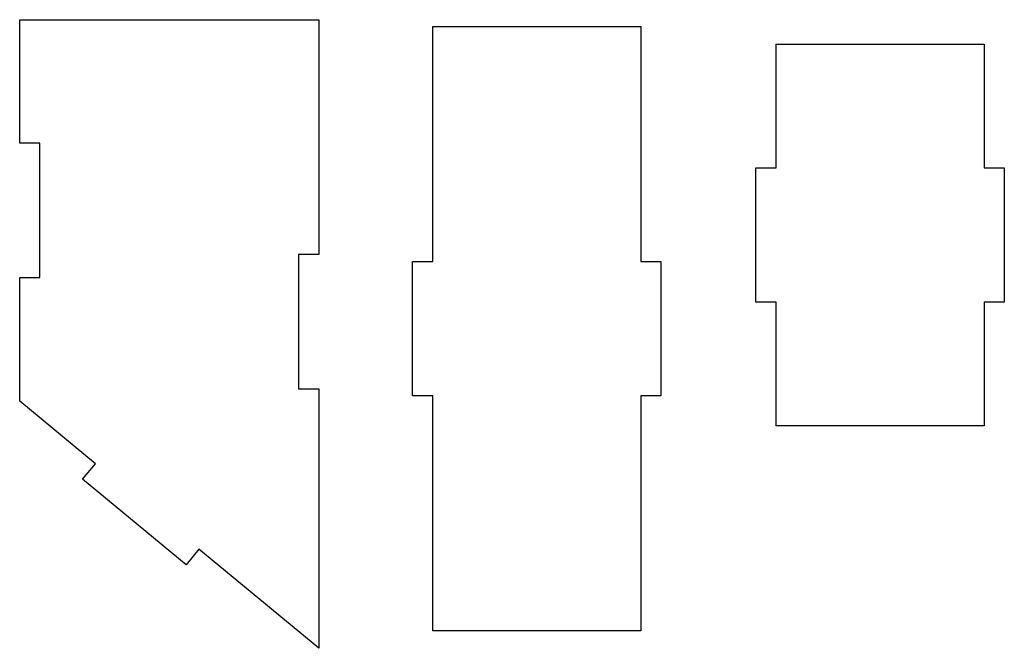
# Model space of a CAD drawing. Header units: millimetres. Extents: x -1146 to 1019, y -763 to 979.
# Tile 91 of 143: x 303 to 449, y 391 to 485. Entities that reach past the tile are written whole.
import ezdxf

# ---------------------------------------------------------------- set-up
doc = ezdxf.new("R2010")
doc.units = ezdxf.units.MM
doc.header["$MEASUREMENT"] = 0
doc.layers.add('Layer 1', color=7, linetype='Continuous')

msp = doc.modelspace()

# ---------------------------------------------------------------- linework, layer by layer
at = {"layer": 'Layer 1', "lineweight": 25}
for points, knots in [([(302.7733, 428.0574), (302.7733, 428.0574), (314.0649, 418.7262), (314.0649, 418.7262), (314.0649, 418.7262), (314.0649, 418.7262), (312.1538, 416.4138), (312.1538, 416.4138), (312.1538, 416.4138), (312.1538, 416.4138), (327.5708, 403.6734), (327.5708, 403.6734), (327.5708, 403.6734), (327.5708, 403.6734), (329.4819, 405.9858), (329.4819, 405.9858), (329.4819, 405.9858), (329.4819, 405.9858), (347.3333, 391.2335), (347.3333, 391.2335), (347.3333, 391.2335), (347.3333, 391.2335), (347.3333, 429.8692), (347.3333, 429.8692), (347.3333, 429.8692), (347.3333, 429.8692), (344.3333, 429.8692), (344.3333, 429.8692), (344.3333, 429.8692), (344.3333, 429.8692), (344.3333, 449.8691), (344.3333, 449.8691), (344.3333, 449.8691), (344.3333, 449.8691), (347.3333, 449.8691), (347.3333, 449.8691), (347.3333, 449.8691), (347.3333, 449.8691), (347.3333, 484.8693), (347.3333, 484.8693), (347.3333, 484.8693), (347.3333, 484.8693), (302.7733, 484.8693), (302.7733, 484.8693), (302.7733, 484.8693), (302.7733, 484.8693), (302.7733, 466.4635), (302.7733, 466.4635), (302.7733, 466.4635), (302.7733, 466.4635), (305.7733, 466.4635), (305.7733, 466.4635), (305.7733, 466.4635), (305.7733, 466.4635), (305.7733, 446.4635), (305.7733, 446.4635), (305.7733, 446.4635), (305.7733, 446.4635), (302.7733, 446.4635), (302.7733, 446.4635), (302.7733, 446.4635), (302.7733, 446.4635), (302.7733, 428.0574), (302.7733, 428.0574)], [0, 0, 0, 0, 0.05882353, 0.05882353, 0.05882353, 0.05882353, 0.11764706, 0.11764706, 0.11764706, 0.11764706, 0.17647059, 0.17647059, 0.17647059, 0.17647059, 0.23529412, 0.23529412, 0.23529412, 0.23529412, 0.29411765, 0.29411765, 0.29411765, 0.29411765, 0.35294118, 0.35294118, 0.35294118, 0.35294118, 0.41176471, 0.41176471, 0.41176471, 0.41176471, 0.47058824, 0.47058824, 0.47058824, 0.47058824, 0.52941176, 0.52941176, 0.52941176, 0.52941176, 0.58823529, 0.58823529, 0.58823529, 0.58823529, 0.64705882, 0.64705882, 0.64705882, 0.64705882, 0.70588235, 0.70588235, 0.70588235, 0.70588235, 0.76470588, 0.76470588, 0.76470588, 0.76470588, 0.82352941, 0.82352941, 0.82352941, 0.82352941, 0.88235294, 0.88235294, 0.88235294, 0.88235294, 1, 1, 1, 1]), ([(364.3221, 483.8442), (364.3221, 483.8442), (364.3221, 448.8442), (364.3221, 448.8442), (364.3221, 448.8442), (364.3221, 448.8442), (361.3221, 448.8442), (361.3221, 448.8442), (361.3221, 448.8442), (361.3221, 448.8442), (361.3221, 428.8443), (361.3221, 428.8443), (361.3221, 428.8443), (361.3221, 428.8443), (364.3221, 428.8443), (364.3221, 428.8443), (364.3221, 428.8443), (364.3221, 428.8443), (364.3221, 393.8444), (364.3221, 393.8444), (364.3221, 393.8444), (364.3221, 393.8444), (395.3223, 393.8444), (395.3223, 393.8444), (395.3223, 393.8444), (395.3223, 393.8444), (395.3223, 428.8443), (395.3223, 428.8443), (395.3223, 428.8443), (395.3223, 428.8443), (398.3223, 428.8443), (398.3223, 428.8443), (398.3223, 428.8443), (398.3223, 428.8443), (398.3223, 448.8442), (398.3223, 448.8442), (398.3223, 448.8442), (398.3223, 448.8442), (395.3223, 448.8442), (395.3223, 448.8442), (395.3223, 448.8442), (395.3223, 448.8442), (395.3223, 483.8442), (395.3223, 483.8442), (395.3223, 483.8442), (395.3223, 483.8442), (364.3221, 483.8442), (364.3221, 483.8442)], [0, 0, 0, 0, 0.07692308, 0.07692308, 0.07692308, 0.07692308, 0.15384615, 0.15384615, 0.15384615, 0.15384615, 0.23076923, 0.23076923, 0.23076923, 0.23076923, 0.30769231, 0.30769231, 0.30769231, 0.30769231, 0.38461538, 0.38461538, 0.38461538, 0.38461538, 0.46153846, 0.46153846, 0.46153846, 0.46153846, 0.53846154, 0.53846154, 0.53846154, 0.53846154, 0.61538462, 0.61538462, 0.61538462, 0.61538462, 0.69230769, 0.69230769, 0.69230769, 0.69230769, 0.76923077, 0.76923077, 0.76923077, 0.76923077, 0.84615385, 0.84615385, 0.84615385, 0.84615385, 1, 1, 1, 1]), ([(415.4746, 481.2046), (415.4746, 481.2046), (415.4746, 462.7998), (415.4746, 462.7998), (415.4746, 462.7998), (415.4746, 462.7998), (412.4744, 462.7998), (412.4744, 462.7998), (412.4744, 462.7998), (412.4744, 462.7998), (412.4744, 442.7998), (412.4744, 442.7998), (412.4744, 442.7998), (412.4744, 442.7998), (415.4746, 442.7998), (415.4746, 442.7998), (415.4746, 442.7998), (415.4746, 442.7998), (415.4746, 424.3947), (415.4746, 424.3947), (415.4746, 424.3947), (415.4746, 424.3947), (446.4746, 424.3947), (446.4746, 424.3947), (446.4746, 424.3947), (446.4746, 424.3947), (446.4746, 442.7998), (446.4746, 442.7998), (446.4746, 442.7998), (446.4746, 442.7998), (449.4745, 442.7998), (449.4745, 442.7998), (449.4745, 442.7998), (449.4745, 442.7998), (449.4745, 462.7998), (449.4745, 462.7998), (449.4745, 462.7998), (449.4745, 462.7998), (446.4746, 462.7998), (446.4746, 462.7998), (446.4746, 462.7998), (446.4746, 462.7998), (446.4746, 481.2046), (446.4746, 481.2046), (446.4746, 481.2046), (446.4746, 481.2046), (415.4746, 481.2046), (415.4746, 481.2046)], [0, 0, 0, 0, 0.07692308, 0.07692308, 0.07692308, 0.07692308, 0.15384615, 0.15384615, 0.15384615, 0.15384615, 0.23076923, 0.23076923, 0.23076923, 0.23076923, 0.30769231, 0.30769231, 0.30769231, 0.30769231, 0.38461538, 0.38461538, 0.38461538, 0.38461538, 0.46153846, 0.46153846, 0.46153846, 0.46153846, 0.53846154, 0.53846154, 0.53846154, 0.53846154, 0.61538462, 0.61538462, 0.61538462, 0.61538462, 0.69230769, 0.69230769, 0.69230769, 0.69230769, 0.76923077, 0.76923077, 0.76923077, 0.76923077, 0.84615385, 0.84615385, 0.84615385, 0.84615385, 1, 1, 1, 1])]:
    msp.add_open_spline(points, degree=3, knots=knots, dxfattribs=at)

doc.saveas('drawing.dxf')
